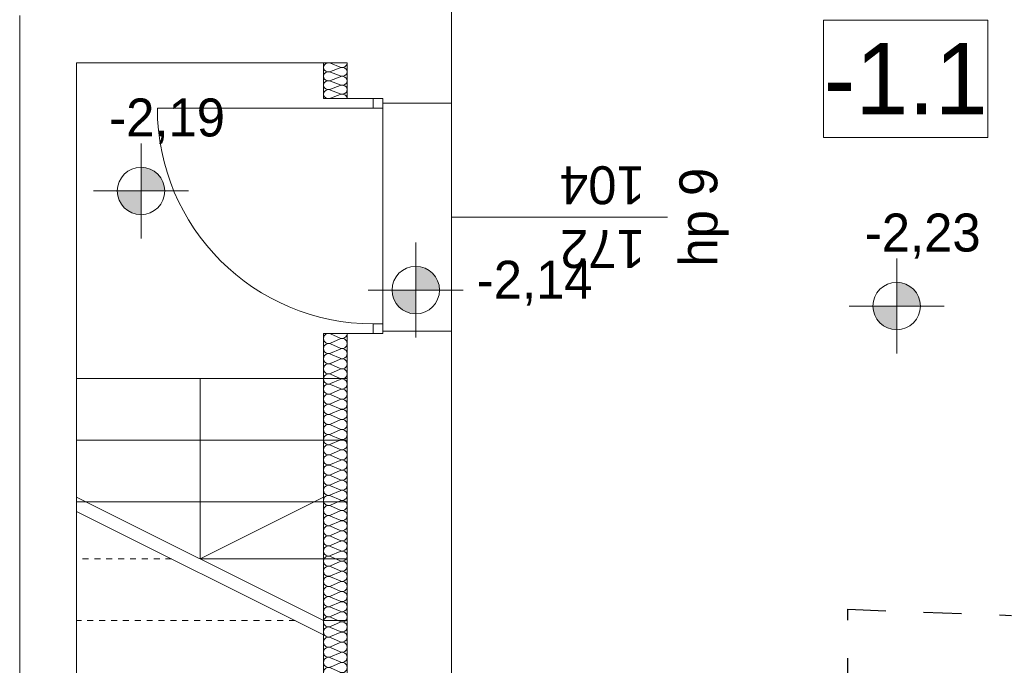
# Model space of a CAD drawing. Extents: x -528673 to -468586, y 24609 to 131944.
# Tile 5 of 87: x -523400 to -519252, y 31445 to 34167. Entities that reach past the tile are written whole.
import ezdxf

# ---------------------------------------------------------------- set-up
doc = ezdxf.new("R2010")
doc.units = 0
doc.header["$MEASUREMENT"] = 0
doc.linetypes.add('Hidden Line', pattern=[50, 25, -25])
doc.linetypes.add('Przerywana', pattern=[320, 160, -160])
doc.layers.get('0').update_dxf_attribs({"color": 252})
for name, color, linetype in [('#PODKŁAD', 252, 'Continuous'), ('Inwent Izolacje', 252, 'Continuous'), ('INWENT RZĘDNE', 252, 'Continuous')]:
    doc.layers.add(name, color=color, linetype=linetype)
for name, color, linetype, lineweight in [('Arch opisy_Nr_Pióra__21', 252, 'Continuous', 9), ('Inwent Izolacje_Nr_Pióra__2', 252, 'Continuous', 13), ('INWENT OPISY_Nr_Pióra__21', 252, 'Continuous', 9), ('INWENT RZĘDNE_Nr_Pióra__21', 252, 'Continuous', 9), ('INWENT. DRZWI_Nr_Pióra__5', 252, 'Continuous', 13), ('INWENT. OKNA_Nr_Pióra__21', 252, 'Continuous', 9), ('INWENT. OKNA_Nr_Pióra__5', 252, 'Continuous', 13), ('INWENT.ŚCIANY_Nr_Pióra__1', 252, 'Continuous', 25), ('INWENT.ŚCIANY_Nr_Pióra__21', 252, 'Continuous', 9), ('INWENT.ŚCIANY_Nr_Pióra__3', 252, 'Continuous', 13), ('Istniejące schody_Nr_Pióra__21', 252, 'Continuous', 9)]:
    doc.layers.add(name, color=color, linetype=linetype, lineweight=lineweight)
doc.styles.add('GENERATED_STYLE_1', font='txt')
doc.styles.add('GENERATED_STYLE_3', font='txt')
doc.styles.add('GENERATED_STYLE_5', font='txt')
doc.dimstyles.new('GENERATED_STYLE__8', dxfattribs={"dimtxt": 0.18, "dimasz": 109.44, "dimexe": 0.18, "dimexo": 0.0625, "dimgap": 0.09, "dimtad": 0, "dimtih": 1, "dimtoh": 1, "dimdec": 4, "dimzin": 0, "dimdsep": 46, "dimcen": 0.09, "dimadec": 0, "dimazin": 0, "dimtfac": 1, "dimtdec": 4, "dimtmove": 0, "dimatfit": 3, "dimldrblk": 'ARROWHEAD_11', "dimfxl": 1, "dimtolj": 1, "dimtzin": 0, "dimarcsym": 0})

# ---------------------------------------------------------------- blocks, each defined once
blk = doc.blocks.new('Izolacja cieplna 14_226', base_point=(-522020.2, 32844.5))
at = {"layer": 'Inwent Izolacje_Nr_Pióra__2', "linetype": 'Continuous'}
for p, q in [((-522090.4, 32842.7), (-522050, 32825)), ((-522050, 32821.4), (-522090.4, 32803.7)), ((-522090.4, 32800.1), (-522050, 32782.3)), ((-522050, 32778.7), (-522090.4, 32761)), ((-522090.4, 32757.4), (-522050, 32739.7)), ((-522050, 32736.1), (-522090.4, 32718.3)), ((-522090.4, 32714.7), (-522050, 32697)), ((-522050, 32693.4), (-522090.4, 32675.7)), ((-522090.4, 32672.1), (-522050, 32654.3)), ((-522050, 32650.7), (-522090.4, 32633)), ((-522090.4, 32629.4), (-522050, 32611.7)), ((-522050, 32608.1), (-522090.4, 32590.3)), ((-522090.4, 32586.7), (-522050, 32569)), ((-522050, 32565.4), (-522090.4, 32547.7)), ((-522090.4, 32544.1), (-522050, 32526.3)), ((-522050, 32522.7), (-522090.4, 32505)), ((-522090.4, 32501.4), (-522050, 32483.7)), ((-522050, 32480.1), (-522090.4, 32462.3)), ((-522090.4, 32458.7), (-522050, 32441)), ((-522050, 32437.4), (-522090.4, 32419.7)), ((-522090.4, 32416.1), (-522050, 32398.3)), ((-522050, 32394.7), (-522090.4, 32377)), ((-522090.4, 32373.4), (-522050, 32355.7)), ((-522050, 32352.1), (-522090.4, 32334.3)), ((-522090.4, 32330.7), (-522050, 32313)), ((-522050, 32309.4), (-522090.4, 32291.7)), ((-522090.4, 32288.1), (-522050, 32270.3)), ((-522050, 32266.7), (-522090.4, 32249)), ((-522090.4, 32245.4), (-522050, 32227.7)), ((-522050, 32224.1), (-522090.4, 32206.3)), ((-522090.4, 32202.7), (-522050, 32185)), ((-522050, 32181.4), (-522090.4, 32163.7)), ((-522090.4, 32160.1), (-522050, 32142.3)), ((-522050, 32138.7), (-522090.4, 32121)), ((-522090.4, 32117.4), (-522050, 32099.7)), ((-522050, 32096.1), (-522090.4, 32078.3)), ((-522090.4, 32074.7), (-522050, 32057)), ((-522050, 32053.4), (-522090.4, 32035.7)), ((-522090.4, 32032.1), (-522050, 32014.3)), ((-522050, 32010.7), (-522090.4, 31993)), ((-522090.4, 31989.4), (-522050, 31971.7)), ((-522050, 31968.1), (-522090.4, 31950.3)), ((-522090.4, 31946.7), (-522050, 31929)), ((-522050, 31925.4), (-522090.4, 31907.7)), ((-522090.4, 31904.1), (-522050, 31886.3)), ((-522050, 31882.7), (-522090.4, 31865)), ((-522090.4, 31861.4), (-522050, 31843.7)), ((-522050, 31840.1), (-522090.4, 31822.3)), ((-522090.4, 31818.7), (-522050, 31801)), ((-522050, 31797.4), (-522090.4, 31779.7)), ((-522090.4, 31776.1), (-522050, 31758.3)), ((-522050, 31754.7), (-522090.4, 31737)), ((-522090.4, 31733.4), (-522050, 31715.7)), ((-522050, 31712.1), (-522090.4, 31694.3)), ((-522090.4, 31690.7), (-522050, 31673)), ((-522050, 31669.4), (-522090.4, 31651.7)), ((-522090.4, 31648.1), (-522050, 31630.3)), ((-522050, 31626.7), (-522090.4, 31609)), ((-522090.4, 31605.4), (-522050, 31587.7)), ((-522050, 31584.1), (-522090.4, 31566.3)), ((-522090.4, 31562.7), (-522050, 31545)), ((-522050, 31541.4), (-522090.4, 31523.7)), ((-522090.4, 31520.1), (-522050, 31502.3)), ((-522050, 31498.7), (-522090.4, 31481)), ((-522090.4, 31477.4), (-522050, 31459.7)), ((-522050, 31456.1), (-522090.4, 31438.3)), ((-522090.4, 31434.7), (-522050, 31417)), ((-522050, 31413.4), (-522090.4, 31395.7)), ((-522090.4, 31392.1), (-522050, 31374.3)), ((-522050, 31370.7), (-522090.4, 31353)), ((-522090.4, 31349.4), (-522050, 31331.7)), ((-522050, 31328.1), (-522090.4, 31310.3)), ((-522090.4, 31306.7), (-522050, 31289)), ((-522050, 31285.4), (-522090.4, 31267.7)), ((-522090.4, 31264.1), (-522050, 31246.3)), ((-522050, 31242.7), (-522090.4, 31225)), ((-522090.4, 31221.4), (-522050, 31203.7)), ((-522050, 31200.1), (-522090.4, 31182.3)), ((-522090.4, 31178.7), (-522050, 31161)), ((-522050, 31157.4), (-522090.4, 31139.7)), ((-522090.4, 31136.1), (-522050, 31118.3)), ((-522050, 31114.7), (-522090.4, 31097)), ((-522090.4, 31093.4), (-522050, 31075.7)), ((-522050, 31072.1), (-522090.4, 31054.3)), ((-522090.4, 31050.7), (-522050, 31033)), ((-522050, 31029.4), (-522090.4, 31011.7)), ((-522090.4, 31008.1), (-522050, 30990.3)), ((-522050, 30986.7), (-522090.4, 30969)), ((-522090.4, 30965.4), (-522050, 30947.7)), ((-522050, 30944.1), (-522090.4, 30926.3)), ((-522090.4, 30922.7), (-522050, 30905)), ((-522050, 30901.4), (-522090.4, 30883.7)), ((-522090.4, 30880.1), (-522050, 30862.3)), ((-522050, 30858.7), (-522090.4, 30841)), ((-522090.4, 30837.4), (-522050, 30819.7)), ((-522050, 30816.1), (-522090.4, 30798.3)), ((-522090.4, 30794.7), (-522050, 30777)), ((-522050, 30773.4), (-522090.4, 30755.7)), ((-522090.4, 30752.1), (-522050, 30734.3)), ((-522050, 30730.7), (-522090.4, 30713)), ((-522090.4, 30709.4), (-522050, 30691.7)), ((-522050, 30688.1), (-522090.4, 30670.3)), ((-522090.4, 30666.7), (-522050, 30649)), ((-522050, 30645.4), (-522090.4, 30627.7)), ((-522090.4, 30624.1), (-522050, 30606.3)), ((-522050, 30602.7), (-522090.4, 30585)), ((-522090.4, 30581.4), (-522050, 30563.7)), ((-522050, 30560.1), (-522090.4, 30542.3)), ((-522090.4, 30538.7), (-522050, 30521)), ((-522050, 30517.4), (-522090.4, 30499.7)), ((-522090.4, 30496.1), (-522050, 30478.3)), ((-522050, 30474.7), (-522090.4, 30457)), ((-522090.4, 30453.4), (-522050, 30435.7)), ((-522050, 30432.1), (-522090.4, 30414.3)), ((-522090.4, 30410.7), (-522050, 30393)), ((-522050, 30389.4), (-522090.4, 30371.7)), ((-522090.4, 30368.1), (-522050, 30350.3)), ((-522050, 30346.7), (-522090.4, 30329)), ((-522090.4, 30325.4), (-522050, 30307.7)), ((-522050, 30304.1), (-522090.4, 30286.3))]:
    blk.add_line(p, q, dxfattribs=at)
for centre, start_param, end_param in [((-522098.9, 32823.2), 2.728799, 6.695979), ((-522041.5, 32844.5), 5.870392, 7.853982), ((-522041.5, 32801.9), 5.870392, 9.837571), ((-522098.9, 32780.5), 2.728799, 6.695979), ((-522041.5, 32759.2), 5.870392, 9.837571), ((-522098.9, 32737.9), 2.728799, 6.695979), ((-522041.5, 32716.5), 5.870392, 9.837571), ((-522098.9, 32695.2), 2.728799, 6.695979), ((-522041.5, 32673.9), 5.870392, 9.837571), ((-522098.9, 32652.5), 2.728799, 6.695979), ((-522041.5, 32631.2), 5.870392, 9.837571), ((-522098.9, 32609.9), 2.728799, 6.695979), ((-522041.5, 32588.5), 5.870392, 9.837571), ((-522098.9, 32567.2), 2.728799, 6.695979), ((-522041.5, 32545.9), 5.870392, 9.837571), ((-522098.9, 32524.5), 2.728799, 6.695979), ((-522041.5, 32503.2), 5.870392, 9.837571), ((-522098.9, 32481.9), 2.728799, 6.695979), ((-522041.5, 32460.5), 5.870392, 9.837571), ((-522098.9, 32439.2), 2.728799, 6.695979), ((-522041.5, 32417.9), 5.870392, 9.837571), ((-522098.9, 32396.5), 2.728799, 6.695979), ((-522098.9, 32353.9), 2.728799, 6.695979), ((-522041.5, 32375.2), 5.870392, 9.837571), ((-522098.9, 32311.2), 2.728799, 6.695979), ((-522041.5, 32332.5), 5.870392, 9.837571), ((-522098.9, 32268.5), 2.728799, 6.695979), ((-522041.5, 32289.9), 5.870392, 9.837571), ((-522098.9, 32225.9), 2.728799, 6.695979), ((-522041.5, 32247.2), 5.870392, 9.837571), ((-522098.9, 32183.2), 2.728799, 6.695979), ((-522041.5, 32204.5), 5.870392, 9.837571), ((-522098.9, 32140.5), 2.728799, 6.695979), ((-522041.5, 32161.9), 5.870392, 9.837571), ((-522098.9, 32097.9), 2.728799, 6.695979), ((-522041.5, 32119.2), 5.870392, 9.837571), ((-522098.9, 32055.2), 2.728799, 6.695979), ((-522041.5, 32076.5), 5.870392, 9.837571), ((-522098.9, 32012.5), 2.728799, 6.695979), ((-522041.5, 32033.9), 5.870392, 9.837571), ((-522098.9, 31969.9), 2.728799, 6.695979), ((-522041.5, 31991.2), 5.870392, 9.837571), ((-522098.9, 31927.2), 2.728799, 6.695979), ((-522041.5, 31948.5), 5.870392, 9.837571), ((-522098.9, 31884.5), 2.728799, 6.695979), ((-522041.5, 31905.9), 5.870392, 9.837571), ((-522098.9, 31841.9), 2.728799, 6.695979), ((-522041.5, 31863.2), 5.870392, 9.837571), ((-522098.9, 31799.2), 2.728799, 6.695979), ((-522041.5, 31820.5), 5.870392, 9.837571), ((-522098.9, 31756.5), 2.728799, 6.695979), ((-522041.5, 31777.9), 5.870392, 9.837571), ((-522098.9, 31713.9), 2.728799, 6.695979), ((-522041.5, 31735.2), 5.870392, 9.837571), ((-522098.9, 31671.2), 2.728799, 6.695979), ((-522041.5, 31692.5), 5.870392, 9.837571), ((-522041.5, 31649.9), 5.870392, 9.837571), ((-522098.9, 31628.5), 2.728799, 6.695979), ((-522041.5, 31607.2), 5.870392, 9.837571), ((-522098.9, 31585.9), 2.728799, 6.695979), ((-522041.5, 31564.5), 5.870392, 9.837571), ((-522098.9, 31543.2), 2.728799, 6.695979), ((-522041.5, 31521.9), 5.870392, 9.837571), ((-522098.9, 31500.5), 2.728799, 6.695979), ((-522041.5, 31479.2), 5.870392, 9.837571), ((-522098.9, 31457.9), 2.728799, 6.695979), ((-522041.5, 31436.5), 5.870392, 9.837571), ((-522098.9, 31415.2), 2.728799, 6.695979), ((-522041.5, 31393.9), 5.870392, 9.837571), ((-522098.9, 31372.5), 2.728799, 6.695979), ((-522041.5, 31351.2), 5.870392, 9.837571), ((-522098.9, 31329.9), 2.728799, 6.695979), ((-522041.5, 31308.5), 5.870392, 9.837571), ((-522098.9, 31287.2), 2.728799, 6.695979), ((-522041.5, 31265.9), 5.870392, 9.837571), ((-522098.9, 31244.5), 2.728799, 6.695979), ((-522041.5, 31223.2), 5.870392, 9.837571), ((-522098.9, 31201.9), 2.728799, 6.695979), ((-522041.5, 31180.5), 5.870392, 9.837571), ((-522098.9, 31159.2), 2.728799, 6.695979), ((-522041.5, 31137.9), 5.870392, 9.837571), ((-522098.9, 31116.5), 2.728799, 6.695979), ((-522041.5, 31095.2), 5.870392, 9.837571), ((-522098.9, 31073.9), 2.728799, 6.695979), ((-522041.5, 31052.5), 5.870392, 9.837571), ((-522098.9, 31031.2), 2.728799, 6.695979), ((-522041.5, 31009.9), 5.870392, 9.837571), ((-522098.9, 30988.5), 2.728799, 6.695979), ((-522041.5, 30967.2), 5.870392, 9.837571), ((-522098.9, 30945.9), 2.728799, 6.695979), ((-522041.5, 30924.5), 5.870392, 9.837571), ((-522098.9, 30903.2), 2.728799, 6.695979), ((-522098.9, 30860.5), 2.728799, 6.695979), ((-522041.5, 30881.9), 5.870392, 9.837571), ((-522098.9, 30817.9), 2.728799, 6.695979), ((-522041.5, 30839.2), 5.870392, 9.837571), ((-522098.9, 30775.2), 2.728799, 6.695979), ((-522041.5, 30796.5), 5.870392, 9.837571), ((-522098.9, 30732.5), 2.728799, 6.695979), ((-522041.5, 30753.9), 5.870392, 9.837571), ((-522098.9, 30689.9), 2.728799, 6.695979), ((-522041.5, 30711.2), 5.870392, 9.837571), ((-522098.9, 30647.2), 2.728799, 6.695979), ((-522041.5, 30668.5), 5.870392, 9.837571), ((-522098.9, 30604.5), 2.728799, 6.695979), ((-522041.5, 30625.9), 5.870392, 9.837571), ((-522098.9, 30561.9), 2.728799, 6.695979), ((-522041.5, 30583.2), 5.870392, 9.837571), ((-522098.9, 30519.2), 2.728799, 6.695979), ((-522041.5, 30540.5), 5.870392, 9.837571), ((-522098.9, 30476.5), 2.728799, 6.695979), ((-522041.5, 30497.9), 5.870392, 9.837571), ((-522098.9, 30433.9), 2.728799, 6.695979), ((-522041.5, 30455.2), 5.870392, 9.837571), ((-522098.9, 30391.2), 2.728799, 6.695979), ((-522041.5, 30412.5), 5.870392, 9.837571), ((-522098.9, 30348.5), 2.728799, 6.695979), ((-522041.5, 30369.9), 5.870392, 9.837571), ((-522098.9, 30305.9), 2.728799, 6.695979), ((-522041.5, 30327.2), 5.870392, 9.837571), ((-522041.5, 30284.5), 1.570796, 3.554385)]:
    blk.add_ellipse(centre, major_axis=(0, -21.3), ratio=0.996929, start_param=start_param, end_param=end_param, dxfattribs=at)
blk = doc.blocks.new('Izolacja cieplna 14_227', base_point=(-522020.2, 33984.5))
at = {"layer": 'Inwent Izolacje_Nr_Pióra__2', "linetype": 'Continuous'}
for p, q in [((-522090.4, 33983), (-522050, 33967.4)), ((-522050, 33964.2), (-522090.4, 33948.6)), ((-522090.4, 33945.5), (-522050, 33929.9)), ((-522050, 33926.7), (-522090.4, 33911.1)), ((-522090.4, 33908), (-522050, 33892.4)), ((-522050, 33889.2), (-522090.4, 33873.6)), ((-522090.4, 33870.5), (-522050, 33854.9)), ((-522050, 33851.7), (-522090.4, 33836.1))]:
    blk.add_line(p, q, dxfattribs=at)
for centre, start_param, end_param in [((-522098.9, 33965.8), 1.158003, 5.125183), ((-522041.5, 33984.5), 4.299596, 6.283185), ((-522098.9, 33928.3), 1.158003, 5.125183), ((-522041.5, 33947), 4.299595, 8.266774), ((-522098.9, 33890.8), 1.158003, 5.125183), ((-522041.5, 33909.5), 4.299595, 8.266774), ((-522098.9, 33853.3), 1.158003, 5.125183), ((-522041.5, 33872), 4.299595, 8.266774), ((-522041.5, 33834.5), 0, 1.983589)]:
    blk.add_ellipse(centre, major_axis=(21.3, 0), ratio=0.881614, start_param=start_param, end_param=end_param, dxfattribs=at)
blk = doc.blocks.new('Koty wysokościowe_114', base_point=(-522889, 33445))
at = {"layer": 'INWENT RZĘDNE_Nr_Pióra__21', "linetype": 'Continuous'}
for points in [[(-522889, 33445), (-522789, 33445), (-522796.6, 33483.3), (-522818.3, 33515.7), (-522850.7, 33537.4), (-522889, 33545)], [(-522889, 33445), (-522989, 33445), (-522981.4, 33406.7), (-522959.7, 33374.3), (-522927.2, 33352.6), (-522889, 33345)]]:
    blk.add_hatch(color=256, dxfattribs=at).paths.add_polyline_path(points, flags=0)
for p, q in [((-522889, 33245), (-522889, 33645)), ((-523089, 33445), (-522689, 33445))]:
    blk.add_line(p, q, dxfattribs=at)
blk.add_circle((-522889, 33445), 100, dxfattribs=at)
at = {"layer": 'INWENT RZĘDNE_Nr_Pióra__21', "insert": (-523022.9, 33645), "char_height": 160, "attachment_point": 7, "style": 'GENERATED_STYLE_1'}
blk.add_mtext('{-2,19}', dxfattribs=at)
blk = doc.blocks.new('Koty wysokościowe_116', base_point=(-521731.4, 33027.1))
at = {"layer": 'INWENT RZĘDNE_Nr_Pióra__21', "linetype": 'Continuous'}
for points in [[(-521731.4, 33027.1), (-521631.4, 33027.1), (-521639, 33065.3), (-521660.7, 33097.8), (-521693.1, 33119.4), (-521731.4, 33127.1)], [(-521731.4, 33027.1), (-521831.4, 33027.1), (-521823.8, 32988.8), (-521802.1, 32956.3), (-521769.7, 32934.7), (-521731.4, 32927.1)]]:
    blk.add_hatch(color=256, dxfattribs=at).paths.add_polyline_path(points, flags=0)
for p, q in [((-521731.4, 32827.1), (-521731.4, 33227.1)), ((-521931.4, 33027.1), (-521531.4, 33027.1))]:
    blk.add_line(p, q, dxfattribs=at)
blk.add_circle((-521731.4, 33027.1), 100, dxfattribs=at)
at = {"layer": 'INWENT RZĘDNE_Nr_Pióra__21', "insert": (-521474.2, 32961.1), "char_height": 160, "attachment_point": 7, "style": 'GENERATED_STYLE_1'}
blk.add_mtext('{-2,14}', dxfattribs=at)
blk = doc.blocks.new('Koty wysokościowe_117', base_point=(-519705.2, 32959.9))
at = {"layer": 'INWENT RZĘDNE_Nr_Pióra__21', "linetype": 'Continuous'}
for points in [[(-519705.2, 32959.9), (-519605.2, 32959.9), (-519612.8, 32998.1), (-519634.5, 33030.6), (-519667, 33052.3), (-519705.2, 33059.9)], [(-519705.2, 32959.9), (-519805.2, 32959.9), (-519797.6, 32921.6), (-519775.9, 32889.2), (-519743.5, 32867.5), (-519705.2, 32859.9)]]:
    blk.add_hatch(color=256, dxfattribs=at).paths.add_polyline_path(points, flags=0)
for p, q in [((-519705.2, 32759.9), (-519705.2, 33159.9)), ((-519905.2, 32959.9), (-519505.2, 32959.9))]:
    blk.add_line(p, q, dxfattribs=at)
blk.add_circle((-519705.2, 32959.9), 100, dxfattribs=at)
at = {"layer": 'INWENT RZĘDNE_Nr_Pióra__21', "insert": (-519839.2, 33159.9), "char_height": 160, "attachment_point": 7, "style": 'GENERATED_STYLE_1'}
blk.add_mtext('{-2,23}', dxfattribs=at)
blk = doc.blocks.new('ARROWHEAD_11')
at = {"color": 0, "linetype": 'Continuous', "lineweight": 0}
blk.add_line((0, 0), (-1, 0), dxfattribs=at)
at = {"color": 0, "linetype": 'Continuous', "lineweight": 0, "const_width": 0.25, "flags": 128}
blk.add_lwpolyline([(-0.125, 0, 1), (0.125, 0, 1)], format="xyb", close=True, dxfattribs=at)
blk = doc.blocks.new('PIWNICA')
at = {"layer": 'INWENT. DRZWI_Nr_Pióra__5', "color": 252, "linetype": 'Continuous', "lineweight": 15}
for p, q in [((-521910.2, 33834.5), (-521910.2, 33794.5)), ((-521910.2, 33834.5), (-521870.2, 33834.5)), ((-521870.2, 33794.5), (-521870.2, 33834.5)), ((-521910.2, 33794.5), (-522820.2, 33794.5)), ((-521910.2, 33794.5), (-521870.2, 33794.5)), ((-521910.2, 32844.5), (-521910.2, 32884.5)), ((-521910.2, 32884.5), (-521870.2, 32884.5)), ((-521870.2, 32884.5), (-521870.2, 32844.5)), ((-521910.2, 32844.5), (-521870.2, 32844.5))]:
    blk.add_line(p, q, dxfattribs=at)
blk.add_arc((-521910.2, 33794.5), 910, 180, 270, dxfattribs=at)
at = {"layer": 'INWENT. OKNA_Nr_Pióra__5', "color": 252, "linetype": 'Continuous', "lineweight": 15}
blk.add_line((-521580.2, 33334.5), (-520670.2, 33334.5), dxfattribs=at)
at = {"layer": 'INWENT.ŚCIANY_Nr_Pióra__1', "color": 252, "linetype": 'Continuous', "lineweight": 15}
for p, q in [((-521580.2, 33814.5), (-521580.2, 34794.5)), ((-523400.2, 34184.5), (-523400.2, 30434.5)), ((-522020.2, 33984.5), (-523160.2, 33984.5)), ((-523160.2, 30434.5), (-523160.2, 33984.5)), ((-522020.2, 33984.5), (-522020.2, 33834.5)), ((-522020.2, 33834.5), (-521870.2, 33834.5)), ((-521870.2, 33814.5), (-521870.2, 33834.5)), ((-521870.2, 33814.5), (-521580.2, 33814.5)), ((-522020.2, 30384.5), (-522020.2, 32844.5)), ((-522020.2, 32844.5), (-521870.2, 32844.5)), ((-521870.2, 32854.5), (-521580.2, 32854.5)), ((-521870.2, 32844.5), (-521870.2, 32854.5)), ((-521580.2, 32854.5), (-521580.2, 30794.5))]:
    blk.add_line(p, q, dxfattribs=at)
at = {"layer": 'INWENT.ŚCIANY_Nr_Pióra__21', "color": 252, "linetype": 'Continuous', "lineweight": 15}
for p, q in [((-521870.2, 32854.5), (-521870.2, 33814.5)), ((-521580.2, 33814.5), (-521580.2, 32854.5))]:
    blk.add_line(p, q, dxfattribs=at)
at = {"layer": 'INWENT.ŚCIANY_Nr_Pióra__3', "color": 252, "linetype": 'Continuous', "lineweight": 15}
for p, q in [((-522120.2, 33984.5), (-522120.2, 33834.5)), ((-522120.2, 33834.5), (-522020.2, 33834.5)), ((-522120.2, 32844.5), (-522020.2, 32844.5)), ((-522120.2, 32844.5), (-522120.2, 30284.5))]:
    blk.add_line(p, q, dxfattribs=at)
at = {"layer": 'Istniejące schody_Nr_Pióra__21', "color": 252, "linetype": 'Continuous', "lineweight": 15}
for p, q in [((-522020.2, 32654.5), (-523160.2, 32654.5)), ((-522640.2, 32654.5), (-522640.2, 31894.5)), ((-522020.2, 32394.5), (-523160.2, 32394.5)), ((-522120.2, 31634.5), (-523160.2, 32154.5)), ((-522640.2, 31894.5), (-522120.2, 32154.5)), ((-522020.2, 32134.5), (-523160.2, 32134.5)), ((-522120.2, 31574.5), (-523160.2, 32094.5)), ((-522020.2, 31894.5), (-522640.2, 31894.5)), ((-522020.2, 31634.5), (-522120.2, 31634.5))]:
    blk.add_line(p, q, dxfattribs=at)
at = {"layer": 'Istniejące schody_Nr_Pióra__21', "color": 252, "linetype": 'Hidden Line', "lineweight": 15}
for p, q in [((-522760.2, 31894.5), (-523160.2, 31894.5)), ((-522240.2, 31634.5), (-523160.2, 31634.5))]:
    blk.add_line(p, q, dxfattribs=at)
at = {"layer": 'Inwent Izolacje', "color": 252, "linetype": 'Continuous', "lineweight": 15}
for name, p in [('Izolacja cieplna 14_227', (-522020.2, 33984.5)), ('Izolacja cieplna 14_226', (-522020.2, 32844.5))]:
    blk.add_blockref(name, p, dxfattribs=at)
at = {"layer": 'INWENT RZĘDNE', "color": 252, "lineweight": 15}
for name, p in [('Koty wysokościowe_114', (-522889, 33445)), ('Koty wysokościowe_117', (-519705.2, 32959.9)), ('Koty wysokościowe_116', (-521731.4, 33027.1))]:
    blk.add_blockref(name, p, dxfattribs=at)
at = {"layer": 'INWENT. OKNA_Nr_Pióra__21', "color": 252, "linetype": 'Continuous', "lineweight": 15, "insert": (-520945.2, 33120.4), "char_height": 160, "width": 709.227, "attachment_point": 2, "rotation": 180, "line_spacing_factor": 1.007581, "style": 'GENERATED_STYLE_5'}
blk.add_mtext('{172\\P104}', dxfattribs=at)
at = {"layer": 'INWENT. OKNA_Nr_Pióra__21', "color": 252, "linetype": 'Continuous', "lineweight": 15, "insert": (-520620.8, 33334.5), "char_height": 160, "attachment_point": 2, "rotation": 90, "style": 'GENERATED_STYLE_5'}
blk.add_mtext('{hp 9}', dxfattribs=at)
at = {"layer": 'Arch opisy_Nr_Pióra__21', "color": 252, "linetype": 'Przerywana', "lineweight": 15, "annotation_type": 0, "has_hookline": 1, "hookline_direction": 0, "text_width": 1122.9}
blk.add_leader([(-519911.4, 30035.6), (-519911.4, 31681.5), (-519221.8, 31655.8)], dimstyle='GENERATED_STYLE__8', dxfattribs=at)
at = {"color": 252, "linetype": 'Continuous', "lineweight": 15, "ltscale": 2083091.793055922}
blk.add_wipeout([(-520013.1, 34165.1), (-519321.3, 34165.1), (-519321.3, 33671), (-520013.1, 33671)], dxfattribs=at).dxf.layer = 'INWENT OPISY_Nr_Pióra__21'
at = {"layer": 'INWENT OPISY_Nr_Pióra__21', "color": 252, "linetype": 'Continuous', "lineweight": 15, "flags": 128}
blk.add_lwpolyline([(-520013.1, 34165.1), (-519321.3, 34165.1), (-519321.3, 33671), (-520013.1, 33671)], close=True, dxfattribs=at)
at = {"layer": 'INWENT OPISY_Nr_Pióra__21', "color": 252, "linetype": 'Continuous', "lineweight": 15, "insert": (-519667.2, 33768), "char_height": 300, "attachment_point": 8, "style": 'GENERATED_STYLE_3'}
blk.add_mtext('{-1.1 }', dxfattribs=at)

msp = doc.modelspace()

# ---------------------------------------------------------------- block references
at = {"layer": '#PODKŁAD'}
msp.add_blockref('PIWNICA', (0, 0), dxfattribs=at)

doc.saveas('drawing.dxf')
